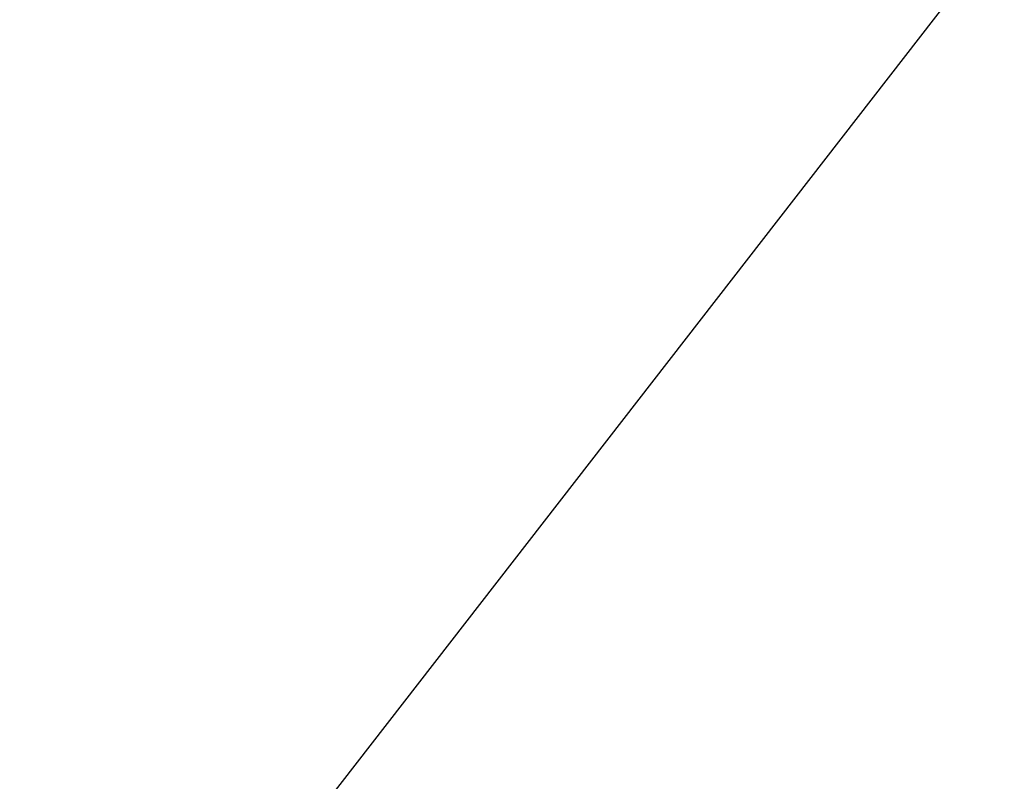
# Model space of a CAD drawing. Extents: x 1 to 221, y -110 to 110.
# Tile 132 of 142: x 90.922 to 91.289, y -25.836 to -25.552. Entities that reach past the tile are written whole.
import ezdxf

# ---------------------------------------------------------------- set-up
doc = ezdxf.new("R2010")
doc.units = 0
doc.header["$LTSCALE"] = 25.4
doc.layers.get('0').update_dxf_attribs({"color": 13, "linetype": 'CONTINUOUS'})

# ---------------------------------------------------------------- blocks, each defined once
blk = doc.blocks.new('PEAR-S-8673_STL')
at = {"color": 7}
blk.add_line((93.82741, -22.24875, 9.57922), (88.27763, -29.39675, 12.45647), dxfattribs=at)
blk.add_line((93.82741, -22.24875, 9.57922), (88.27763, -29.39675, 12.45647), dxfattribs=at)
mesh = blk.add_polyface(dxfattribs=at)
corners = [(89.49666, -18.87562, 7.64844), (84.90603, -27.39836, 10.57897), (82.55552, -24.93991, 10.57897), (91.27563, -20.73628, 7.64844)]
mesh.append_faces([[corners[k] for k in face] for face in [(0, 1, 2), (1, 0, 3)]], dxfattribs={"vtx0": -1, "color": 7})
at = {"color": 41}
mesh = blk.add_polyface(dxfattribs=at)
corners = [(89.46918, -25.80389, 297.29095), (90.72929, -20.78981, 299.2164), (87.53462, -24.04995, 297.29095), (92.4016, -22.30598, 299.2164)]
mesh.append_faces([[corners[k] for k in face] for face in [(0, 1, 2), (1, 0, 3)]], dxfattribs={"vtx0": -1, "color": 41})
mesh = blk.add_polyface(dxfattribs=at)
corners = [(91.13567, -20.81462, 298.46118), (89.97065, -25.80983, 296.55545), (88.01077, -24.07236, 296.55545), (92.83031, -22.31696, 298.46118)]
mesh.append_faces([[corners[k] for k in face] for face in [(0, 1, 2), (1, 0, 3)]], dxfattribs={"vtx0": -1, "color": 41})
at = {"color": 7}
mesh = blk.add_polyface(dxfattribs=at)
corners = [(93.97933, -33.04436, 12.45647), (95.92216, -23.72739, 9.57922), (91.04539, -31.35044, 12.45647), (98.1427, -25.00942, 9.57922)]
mesh.append_faces([[corners[k] for k in face] for face in [(0, 1, 2), (1, 0, 3)]], dxfattribs={"vtx0": -1, "color": 7})
at = {"color": 41}
mesh = blk.add_polyface(dxfattribs=at)
corners = [(88.95485, -31.01425, 295.08939), (89.46918, -25.80389, 297.29095), (86.61808, -29.20479, 295.08939), (91.53384, -27.40264, 297.29095)]
mesh.append_faces([[corners[k] for k in face] for face in [(0, 1, 2), (1, 0, 3)]], dxfattribs={"vtx0": -1, "color": 41})
mesh = blk.add_polyface(dxfattribs=at)
corners = [(89.97065, -25.80983, 296.55545), (89.55544, -30.99191, 294.37695), (87.19026, -29.20588, 294.37695), (92.06081, -27.38818, 296.55545)]
mesh.append_faces([[corners[k] for k in face] for face in [(0, 1, 2), (1, 0, 3)]], dxfattribs={"vtx0": -1, "color": 41})
blk = doc.blocks.new('GRUPUJ_2')
at = {"color": 0}
blk.add_blockref('PEAR-S-8673_STL', (-1.10995, 109.88084, -3.84138), dxfattribs=at)

msp = doc.modelspace()

# ---------------------------------------------------------------- block references
at = {"color": 0}
msp.add_blockref('GRUPUJ_2', (1.10995, -109.88084, 3.84138), dxfattribs=at)

doc.saveas('drawing.dxf')
